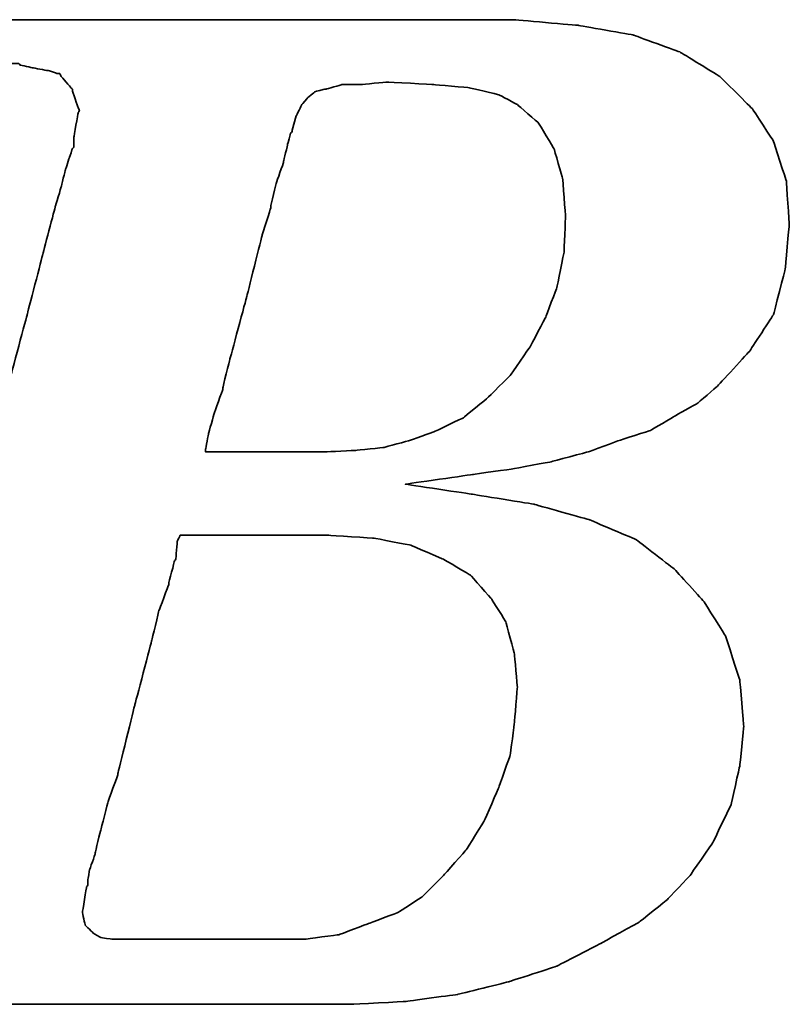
# Model space of a CAD drawing. Extents: x 36 to 141, y 71 to 133.
# Tile 30 of 47: x 116.63 to 117.87, y 100.13 to 101.73. Entities that reach past the tile are written whole.
import ezdxf

# ---------------------------------------------------------------- set-up
doc = ezdxf.new("R2010")
doc.units = 0
doc.header["$LTSCALE"] = 5
doc.header["$MEASUREMENT"] = 0
doc.layers.add('DIM', color=4, linetype='CONTINUOUS')
doc.layers.add('layer 1', color=7, linetype='CONTINUOUS')

# ---------------------------------------------------------------- blocks, each defined once
blk = doc.blocks.new('TBI MOTION logo(完整正式版)')
at = {"layer": 'layer 1', "color": 22, "lineweight": 35}
for points, knots in [([(-64.65375, -6.86375), (-64.65375, -6.86375), (-64.84375, -7.29625), (-64.84375, -7.29625), (-64.84375, -7.29625), (-64.84375, -7.29625), (-64.86875, -7.34375), (-64.86875, -7.34375), (-64.86875, -7.34375), (-64.86875, -7.34375), (-64.86875, -7.36875), (-64.86875, -7.36875), (-64.86875, -7.36875), (-64.86875, -7.36875), (-65.15375, -7.65375), (-65.15375, -7.65375), (-65.15375, -7.65375), (-65.15375, -7.65375), (-65.17875, -7.65375), (-65.17875, -7.65375), (-65.17875, -7.65375), (-65.17875, -7.65375), (-65.20375, -7.67875), (-65.20375, -7.67875), (-65.20375, -7.67875), (-65.20375, -7.67875), (-65.58875, -7.87125), (-65.58875, -7.87125), (-65.58875, -7.87125), (-65.58875, -7.87125), (-65.63375, -7.87125), (-65.63375, -7.87125), (-65.63375, -7.87125), (-65.63375, -7.87125), (-65.65875, -7.89375), (-65.65875, -7.89375), (-65.65875, -7.89375), (-65.65875, -7.89375), (-66.09375, -7.94375), (-66.09375, -7.94375), (-66.09375, -7.94375), (-66.09375, -7.94375), (-66.11375, -7.94375), (-66.11375, -7.94375), (-66.11375, -7.94375), (-66.11375, -7.94375), (-66.16375, -7.94375), (-66.16375, -7.94375), (-66.16375, -7.94375), (-66.16375, -7.94375), (-66.30875, -7.94375), (-66.30875, -7.94375), (-66.30875, -7.94375), (-66.30875, -7.94375), (-66.69375, -7.94375), (-66.69375, -7.94375), (-66.69375, -7.94375), (-66.69375, -7.94375), (-67.07375, -7.94375), (-67.07375, -7.94375), (-67.07375, -7.94375), (-67.07375, -7.94375), (-67.12375, -7.94375), (-67.12375, -7.94375), (-67.12375, -7.94375), (-67.12375, -7.94375), (-67.12375, -7.96625), (-67.12375, -7.96625), (-67.12375, -7.96625), (-67.12375, -7.96625), (-67.14875, -7.99125), (-67.14875, -7.99125), (-67.14875, -7.99125), (-67.14875, -7.99125), (-67.24375, -8.34875), (-67.24375, -8.34875), (-67.24375, -8.34875), (-67.24375, -8.34875), (-67.31375, -8.68625), (-67.31375, -8.68625), (-67.31375, -8.68625), (-67.31375, -8.68625), (-67.26875, -8.68625), (-67.26875, -8.68625), (-67.26875, -8.68625), (-67.26875, -8.68625), (-67.07375, -8.68625), (-67.07375, -8.68625), (-67.07375, -8.68625), (-67.07375, -8.68625), (-66.54875, -8.68625), (-66.54875, -8.68625), (-66.54875, -8.68625), (-66.54875, -8.68625), (-65.82625, -8.68625), (-65.82625, -8.68625), (-65.82625, -8.68625), (-65.82625, -8.68625), (-65.01375, -8.68625), (-65.01375, -8.68625), (-65.01375, -8.68625), (-65.01375, -8.68625), (-64.05375, -8.68625), (-64.05375, -8.68625), (-64.05375, -8.68625), (-64.05375, -8.68625), (-62.08375, -8.68625), (-62.08375, -8.68625), (-62.08375, -8.68625), (-62.08375, -8.68625), (-60.06875, -8.68625), (-60.06875, -8.68625), (-60.06875, -8.68625), (-60.06875, -8.68625), (-59.10875, -8.68625), (-59.10875, -8.68625), (-59.10875, -8.68625), (-59.10875, -8.68625), (-58.29375, -8.68625), (-58.29375, -8.68625), (-58.29375, -8.68625), (-58.29375, -8.68625), (-57.57375, -8.68625), (-57.57375, -8.68625), (-57.57375, -8.68625), (-57.57375, -8.68625), (-57.04875, -8.68625), (-57.04875, -8.68625), (-57.04875, -8.68625), (-57.04875, -8.68625), (-56.85375, -8.68625), (-56.85375, -8.68625), (-56.85375, -8.68625), (-56.85375, -8.68625), (-56.70875, -8.68625), (-56.70875, -8.68625), (-56.70875, -8.68625), (-56.70875, -8.68625), (-56.61375, -8.68625), (-56.61375, -8.68625), (-56.61375, -8.68625), (-56.61375, -8.68625), (-56.56875, -8.68625), (-56.56875, -8.68625), (-56.56875, -8.68625), (-56.56875, -8.68625), (-55.65375, -8.63875), (-55.65375, -8.63875), (-55.65375, -8.63875), (-55.65375, -8.63875), (-54.76875, -8.51875), (-54.76875, -8.51875), (-54.76875, -8.51875), (-54.76875, -8.51875), (-53.90375, -8.30375), (-53.90375, -8.30375), (-53.90375, -8.30375), (-53.90375, -8.30375), (-53.08875, -8.03875), (-53.08875, -8.03875), (-53.08875, -8.03875), (-53.08875, -8.03875), (-52.34375, -7.65375), (-52.34375, -7.65375), (-52.34375, -7.65375), (-52.34375, -7.65375), (-51.69875, -7.29625), (-51.69875, -7.29625), (-51.69875, -7.29625), (-51.69875, -7.29625), (-51.21875, -6.91125), (-51.21875, -6.91125), (-51.21875, -6.91125), (-51.21875, -6.91125), (-50.83375, -6.50375), (-50.83375, -6.50375), (-50.83375, -6.50375), (-50.83375, -6.50375), (-50.44875, -5.94875), (-50.44875, -5.94875), (-50.44875, -5.94875), (-50.44875, -5.94875), (-50.13875, -5.30375), (-50.13875, -5.30375), (-50.13875, -5.30375), (-50.13875, -5.30375), (-49.99375, -4.65375), (-49.99375, -4.65375), (-49.99375, -4.65375), (-49.99375, -4.65375), (-49.92375, -3.98375), (-49.92375, -3.98375), (-49.92375, -3.98375), (-49.92375, -3.98375), (-49.99375, -3.19374), (-49.99375, -3.19374), (-49.99375, -3.19374), (-49.99375, -3.19374), (-50.23374, -2.44874), (-50.23374, -2.44874), (-50.23374, -2.44874), (-50.23374, -2.44874), (-50.59375, -1.87374), (-50.59375, -1.87374), (-50.59375, -1.87374), (-50.59375, -1.87374), (-51.09875, -1.31874), (-51.09875, -1.31874), (-51.09875, -1.31874), (-51.09875, -1.31874), (-51.74375, -0.81875), (-51.74375, -0.81875), (-51.74375, -0.81875), (-51.74375, -0.81875), (-52.53875, -0.48125), (-52.53875, -0.48125), (-52.53875, -0.48125), (-52.53875, -0.48125), (-53.47375, -0.21875), (-53.47375, -0.21875), (-53.47375, -0.21875), (-53.47375, -0.21875), (-54.52875, -0.04874), (-54.52875, -0.04874), (-54.52875, -0.04874), (-54.52875, -0.04874), (-55.65375, 0.12125), (-55.65375, 0.12125), (-55.65375, 0.12125), (-55.65375, 0.12125), (-54.50375, 0.28624), (-54.50375, 0.28624), (-54.50375, 0.28624), (-54.50375, 0.28624), (-53.83375, 0.38124), (-53.83375, 0.38124), (-53.83375, 0.38124), (-53.83375, 0.38124), (-53.18375, 0.50125), (-53.18375, 0.50125), (-53.18375, 0.50125), (-53.18375, 0.50125), (-52.55875, 0.66874), (-52.55875, 0.66874), (-52.55875, 0.66874), (-52.55875, 0.66874), (-52.03375, 0.86124), (-52.03375, 0.86124), (-52.03375, 0.86124), (-52.03375, 0.86124), (-51.50374, 1.03124), (-51.50374, 1.03124), (-51.50374, 1.03124), (-51.50374, 1.03124), (-51.09875, 1.27125), (-51.09875, 1.27125), (-51.09875, 1.27125), (-51.09875, 1.27125), (-50.71375, 1.48624), (-50.71375, 1.48624), (-50.71375, 1.48624), (-50.71375, 1.48624), (-50.37625, 1.77625), (-50.37625, 1.77625), (-50.37625, 1.77625), (-50.37625, 1.77625), (-49.82375, 2.37625), (-49.82375, 2.37625), (-49.82375, 2.37625), (-49.82375, 2.37625), (-49.41875, 2.99625), (-49.41875, 2.99625), (-49.41875, 2.99625), (-49.41875, 2.99625), (-49.22375, 3.76625), (-49.22375, 3.76625), (-49.22375, 3.76625), (-49.22375, 3.76625), (-49.15375, 4.50874), (-49.15375, 4.50874), (-49.15375, 4.50874), (-49.15375, 4.50874), (-49.20375, 5.25125), (-49.20375, 5.25125), (-49.20375, 5.25125), (-49.20375, 5.25125), (-49.41875, 5.92625), (-49.41875, 5.92625), (-49.41875, 5.92625), (-49.41875, 5.92625), (-49.77875, 6.47625), (-49.77875, 6.47625), (-49.77875, 6.47625), (-49.77875, 6.47625), (-50.33125, 7.02624), (-50.33125, 7.02624), (-50.33125, 7.02624), (-50.33125, 7.02624), (-51.00125, 7.43625), (-51.00125, 7.43625), (-51.00125, 7.43625), (-51.00125, 7.43625), (-51.79375, 7.72625), (-51.79375, 7.72625), (-51.79375, 7.72625), (-51.79375, 7.72625), (-52.72875, 7.89124), (-52.72875, 7.89124), (-52.72875, 7.89124), (-52.72875, 7.89124), (-53.83375, 7.98625), (-53.83375, 7.98625), (-53.83375, 7.98625), (-53.83375, 7.98625), (-53.92875, 7.98625), (-53.92875, 7.98625), (-53.92875, 7.98625), (-53.92875, 7.98625), (-54.26375, 7.98625), (-54.26375, 7.98625), (-54.26375, 7.98625), (-54.26375, 7.98625), (-54.74375, 7.98625), (-54.74375, 7.98625), (-54.74375, 7.98625), (-54.74375, 7.98625), (-55.36875, 7.98625), (-55.36875, 7.98625), (-55.36875, 7.98625), (-55.36875, 7.98625), (-56.13375, 7.98625), (-56.13375, 7.98625), (-56.13375, 7.98625), (-56.13375, 7.98625), (-56.94875, 7.98625), (-56.94875, 7.98625), (-56.94875, 7.98625), (-56.94875, 7.98625), (-58.77625, 7.98625), (-58.77625, 7.98625), (-58.77625, 7.98625), (-58.77625, 7.98625), (-60.59875, 7.98625), (-60.59875, 7.98625), (-60.59875, 7.98625), (-60.59875, 7.98625), (-61.41375, 7.98625), (-61.41375, 7.98625), (-61.41375, 7.98625), (-61.41375, 7.98625), (-62.17875, 7.98625), (-62.17875, 7.98625), (-62.17875, 7.98625), (-62.17875, 7.98625), (-62.80375, 7.98625), (-62.80375, 7.98625), (-62.80375, 7.98625), (-62.80375, 7.98625), (-63.30625, 7.98625), (-63.30625, 7.98625), (-63.30625, 7.98625), (-63.30625, 7.98625), (-63.57375, 7.98625), (-63.57375, 7.98625), (-63.57375, 7.98625), (-63.57375, 7.98625), (-63.57375, 7.96375), (-63.57375, 7.96375), (-63.57375, 7.96375), (-63.57375, 7.96375), (-63.59875, 7.94125), (-63.59875, 7.94125), (-63.59875, 7.94125), (-63.59875, 7.94125), (-63.69375, 7.55625), (-63.69375, 7.55625), (-63.69375, 7.55625), (-63.69375, 7.55625), (-63.76375, 7.24624), (-63.76375, 7.24624), (-63.76375, 7.24624), (-63.76375, 7.24624), (-63.23875, 7.24624), (-63.23875, 7.24624), (-63.23875, 7.24624), (-63.23875, 7.24624), (-62.75875, 7.24624), (-62.75875, 7.24624), (-62.75875, 7.24624), (-62.75875, 7.24624), (-62.61125, 7.24624), (-62.61125, 7.24624), (-62.61125, 7.24624), (-62.61125, 7.24624), (-62.56625, 7.24624), (-62.56625, 7.24624), (-62.56625, 7.24624), (-62.56625, 7.24624), (-62.22875, 7.24624), (-62.22875, 7.24624), (-62.22875, 7.24624), (-62.22875, 7.24624), (-62.20375, 7.24624), (-62.20375, 7.24624), (-62.20375, 7.24624), (-62.20375, 7.24624), (-62.17875, 7.21875), (-62.17875, 7.21875), (-62.17875, 7.21875), (-62.17875, 7.21875), (-61.96375, 7.17125), (-61.96375, 7.17125), (-61.96375, 7.17125), (-61.96375, 7.17125), (-61.72375, 7.12624), (-61.72375, 7.12624), (-61.72375, 7.12624), (-61.72375, 7.12624), (-61.70375, 7.12624), (-61.70375, 7.12624), (-61.70375, 7.12624), (-61.70375, 7.12624), (-61.55875, 7.07624), (-61.55875, 7.07624), (-61.55875, 7.07624), (-61.55875, 7.07624), (-61.50875, 7.07624), (-61.50875, 7.07624), (-61.50875, 7.07624), (-61.50875, 7.07624), (-61.48375, 7.02624), (-61.48375, 7.02624), (-61.48375, 7.02624), (-61.48375, 7.02624), (-61.31875, 6.83375), (-61.31875, 6.83375), (-61.31875, 6.83375), (-61.31875, 6.83375), (-61.29375, 6.81125), (-61.29375, 6.81125), (-61.29375, 6.81125), (-61.29375, 6.81125), (-61.29375, 6.78625), (-61.29375, 6.78625), (-61.29375, 6.78625), (-61.29375, 6.78625), (-61.19875, 6.50124), (-61.19875, 6.50124), (-61.19875, 6.50124), (-61.19875, 6.50124), (-61.17375, 6.45124), (-61.17375, 6.45124), (-61.17375, 6.45124), (-61.17375, 6.45124), (-61.19875, 6.40625), (-61.19875, 6.40625), (-61.19875, 6.40625), (-61.19875, 6.40625), (-61.26875, 5.99624), (-61.26875, 5.99624), (-61.26875, 5.99624), (-61.26875, 5.99624), (-61.26875, 5.85125), (-61.26875, 5.85125), (-61.26875, 5.85125), (-61.26875, 5.85125), (-61.26875, 5.82625), (-61.26875, 5.82625), (-61.26875, 5.82625), (-61.26875, 5.82625), (-61.29375, 5.80625), (-61.29375, 5.80625), (-61.29375, 5.80625), (-61.29375, 5.80625), (-61.34125, 5.66125), (-61.34125, 5.66125), (-61.34125, 5.66125), (-61.34125, 5.66125), (-61.41375, 5.44625), (-61.41375, 5.44625), (-61.41375, 5.44625), (-61.41375, 5.44625), (-61.48375, 5.15625), (-61.48375, 5.15625), (-61.48375, 5.15625), (-61.48375, 5.15625), (-61.58375, 4.82124), (-61.58375, 4.82124), (-61.58375, 4.82124), (-61.58375, 4.82124), (-61.79875, 4.00375), (-61.79875, 4.00375), (-61.79875, 4.00375), (-61.79875, 4.00375), (-62.05875, 2.99625), (-62.05875, 2.99625), (-62.05875, 2.99625), (-62.05875, 2.99625), (-62.34875, 1.91625), (-62.34875, 1.91625), (-62.34875, 1.91625), (-62.34875, 1.91625), (-62.97375, -0.41124), (-62.97375, -0.41124), (-62.97375, -0.41124), (-62.97375, -0.41124), (-63.59875, -2.75875), (-63.59875, -2.75875), (-63.59875, -2.75875), (-63.59875, -2.75875), (-63.88375, -3.86374), (-63.88375, -3.86374), (-63.88375, -3.86374), (-63.88375, -3.86374), (-64.14875, -4.82374), (-64.14875, -4.82374), (-64.14875, -4.82374), (-64.14875, -4.82374), (-64.36375, -5.64125), (-64.36375, -5.64125), (-64.36375, -5.64125), (-64.36375, -5.64125), (-64.43625, -5.97625), (-64.43625, -5.97625), (-64.43625, -5.97625), (-64.43625, -5.97625), (-64.50875, -6.28625), (-64.50875, -6.28625), (-64.50875, -6.28625), (-64.50875, -6.28625), (-64.50875, -6.30875), (-64.50875, -6.30875), (-64.50875, -6.30875), (-64.50875, -6.30875), (-64.57875, -6.50375), (-64.57875, -6.50375), (-64.57875, -6.50375), (-64.57875, -6.50375), (-64.62875, -6.69625), (-64.62875, -6.69625), (-64.62875, -6.69625), (-64.62875, -6.69625), (-64.62875, -6.76875), (-64.62875, -6.76875), (-64.62875, -6.76875), (-64.62875, -6.76875), (-64.62875, -6.81375), (-64.62875, -6.81375), (-64.62875, -6.81375), (-64.62875, -6.81375), (-64.62875, -6.83875), (-64.62875, -6.83875), (-64.62875, -6.83875), (-64.62875, -6.83875), (-64.65375, -6.86375), (-64.65375, -6.86375)], [0, 0, 0, 0, 0.00719424, 0.00719424, 0.00719424, 0.00719425, 0.01438849, 0.01438849, 0.01438849, 0.0143885, 0.02158273, 0.02158273, 0.02158273, 0.02158274, 0.02877698, 0.02877698, 0.02877698, 0.02877699, 0.03597122, 0.03597122, 0.03597122, 0.03597123, 0.04316547, 0.04316547, 0.04316547, 0.04316548, 0.05035971, 0.05035971, 0.05035971, 0.05035972, 0.05755396, 0.05755396, 0.05755396, 0.05755397, 0.0647482, 0.0647482, 0.0647482, 0.06474821, 0.07194245, 0.07194245, 0.07194245, 0.07194246, 0.07913669, 0.07913669, 0.07913669, 0.0791367, 0.08633094, 0.08633094, 0.08633094, 0.08633095, 0.09352518, 0.09352518, 0.09352518, 0.09352519, 0.10071942, 0.10071942, 0.10071942, 0.10071943, 0.10791367, 0.10791367, 0.10791367, 0.10791368, 0.11510791, 0.11510791, 0.11510791, 0.11510792, 0.12230216, 0.12230216, 0.12230216, 0.12230217, 0.1294964, 0.1294964, 0.1294964, 0.12949641, 0.13669065, 0.13669065, 0.13669065, 0.13669066, 0.14388489, 0.14388489, 0.14388489, 0.1438849, 0.15107914, 0.15107914, 0.15107914, 0.15107915, 0.15827338, 0.15827338, 0.15827338, 0.15827339, 0.16546763, 0.16546763, 0.16546763, 0.16546764, 0.17266187, 0.17266187, 0.17266187, 0.17266188, 0.17985612, 0.17985612, 0.17985612, 0.17985613, 0.18705036, 0.18705036, 0.18705036, 0.18705037, 0.1942446, 0.1942446, 0.1942446, 0.19424461, 0.20143885, 0.20143885, 0.20143885, 0.20143886, 0.20863309, 0.20863309, 0.20863309, 0.2086331, 0.21582734, 0.21582734, 0.21582734, 0.21582735, 0.22302158, 0.22302158, 0.22302158, 0.22302159, 0.23021583, 0.23021583, 0.23021583, 0.23021584, 0.23741007, 0.23741007, 0.23741007, 0.23741008, 0.24460432, 0.24460432, 0.24460432, 0.24460433, 0.25179856, 0.25179856, 0.25179856, 0.25179857, 0.25899281, 0.25899281, 0.25899281, 0.25899282, 0.26618705, 0.26618705, 0.26618705, 0.26618706, 0.27338129, 0.27338129, 0.27338129, 0.2733813, 0.28057554, 0.28057554, 0.28057554, 0.28057555, 0.28776978, 0.28776978, 0.28776978, 0.28776979, 0.29496403, 0.29496403, 0.29496403, 0.29496404, 0.30215827, 0.30215827, 0.30215827, 0.30215828, 0.30935252, 0.30935252, 0.30935252, 0.30935253, 0.31654676, 0.31654676, 0.31654676, 0.31654677, 0.32374101, 0.32374101, 0.32374101, 0.32374102, 0.33093525, 0.33093525, 0.33093525, 0.33093526, 0.3381295, 0.3381295, 0.3381295, 0.33812951, 0.34532374, 0.34532374, 0.34532374, 0.34532375, 0.35251799, 0.35251799, 0.35251799, 0.352518, 0.35971223, 0.35971223, 0.35971223, 0.35971224, 0.36690647, 0.36690647, 0.36690647, 0.36690648, 0.37410072, 0.37410072, 0.37410072, 0.37410073, 0.38129496, 0.38129496, 0.38129496, 0.38129497, 0.38848921, 0.38848921, 0.38848921, 0.38848922, 0.39568345, 0.39568345, 0.39568345, 0.39568346, 0.4028777, 0.4028777, 0.4028777, 0.40287771, 0.41007194, 0.41007194, 0.41007194, 0.41007195, 0.41726619, 0.41726619, 0.41726619, 0.4172662, 0.42446043, 0.42446043, 0.42446043, 0.42446044, 0.43165468, 0.43165468, 0.43165468, 0.43165469, 0.43884892, 0.43884892, 0.43884892, 0.43884893, 0.44604317, 0.44604317, 0.44604317, 0.44604318, 0.45323741, 0.45323741, 0.45323741, 0.45323742, 0.46043165, 0.46043165, 0.46043165, 0.46043166, 0.4676259, 0.4676259, 0.4676259, 0.46762591, 0.47482014, 0.47482014, 0.47482014, 0.47482015, 0.48201439, 0.48201439, 0.48201439, 0.4820144, 0.48920863, 0.48920863, 0.48920863, 0.48920864, 0.49640288, 0.49640288, 0.49640288, 0.49640289, 0.50359712, 0.50359712, 0.50359712, 0.50359713, 0.51079137, 0.51079137, 0.51079137, 0.51079138, 0.51798561, 0.51798561, 0.51798561, 0.51798562, 0.52517986, 0.52517986, 0.52517986, 0.52517987, 0.5323741, 0.5323741, 0.5323741, 0.53237411, 0.53956835, 0.53956835, 0.53956835, 0.53956836, 0.54676259, 0.54676259, 0.54676259, 0.5467626, 0.55395683, 0.55395683, 0.55395683, 0.55395684, 0.56115108, 0.56115108, 0.56115108, 0.56115109, 0.56834532, 0.56834532, 0.56834532, 0.56834533, 0.57553957, 0.57553957, 0.57553957, 0.57553958, 0.58273381, 0.58273381, 0.58273381, 0.58273382, 0.58992806, 0.58992806, 0.58992806, 0.58992807, 0.5971223, 0.5971223, 0.5971223, 0.59712231, 0.60431655, 0.60431655, 0.60431655, 0.60431656, 0.61151079, 0.61151079, 0.61151079, 0.6115108, 0.61870504, 0.61870504, 0.61870504, 0.61870505, 0.62589928, 0.62589928, 0.62589928, 0.62589929, 0.63309353, 0.63309353, 0.63309353, 0.63309354, 0.64028777, 0.64028777, 0.64028777, 0.64028778, 0.64748201, 0.64748201, 0.64748201, 0.64748202, 0.65467626, 0.65467626, 0.65467626, 0.65467627, 0.6618705, 0.6618705, 0.6618705, 0.66187051, 0.66906475, 0.66906475, 0.66906475, 0.66906476, 0.67625899, 0.67625899, 0.67625899, 0.676259, 0.68345324, 0.68345324, 0.68345324, 0.68345325, 0.69064748, 0.69064748, 0.69064748, 0.69064749, 0.69784173, 0.69784173, 0.69784173, 0.69784174, 0.70503597, 0.70503597, 0.70503597, 0.70503598, 0.71223022, 0.71223022, 0.71223022, 0.71223023, 0.71942446, 0.71942446, 0.71942446, 0.71942447, 0.72661871, 0.72661871, 0.72661871, 0.72661872, 0.73381295, 0.73381295, 0.73381295, 0.73381296, 0.74100719, 0.74100719, 0.74100719, 0.7410072, 0.74820144, 0.74820144, 0.74820144, 0.74820145, 0.75539568, 0.75539568, 0.75539568, 0.75539569, 0.76258993, 0.76258993, 0.76258993, 0.76258994, 0.76978417, 0.76978417, 0.76978417, 0.76978418, 0.77697842, 0.77697842, 0.77697842, 0.77697843, 0.78417266, 0.78417266, 0.78417266, 0.78417267, 0.79136691, 0.79136691, 0.79136691, 0.79136692, 0.79856115, 0.79856115, 0.79856115, 0.79856116, 0.8057554, 0.8057554, 0.8057554, 0.80575541, 0.81294964, 0.81294964, 0.81294964, 0.81294965, 0.82014388, 0.82014388, 0.82014388, 0.82014389, 0.82733813, 0.82733813, 0.82733813, 0.82733814, 0.83453237, 0.83453237, 0.83453237, 0.83453238, 0.84172662, 0.84172662, 0.84172662, 0.84172663, 0.84892086, 0.84892086, 0.84892086, 0.84892087, 0.85611511, 0.85611511, 0.85611511, 0.85611512, 0.86330935, 0.86330935, 0.86330935, 0.86330936, 0.8705036, 0.8705036, 0.8705036, 0.87050361, 0.87769784, 0.87769784, 0.87769784, 0.87769785, 0.88489209, 0.88489209, 0.88489209, 0.8848921, 0.89208633, 0.89208633, 0.89208633, 0.89208634, 0.89928058, 0.89928058, 0.89928058, 0.89928059, 0.90647482, 0.90647482, 0.90647482, 0.90647483, 0.91366906, 0.91366906, 0.91366906, 0.91366907, 0.92086331, 0.92086331, 0.92086331, 0.92086332, 0.92805755, 0.92805755, 0.92805755, 0.92805756, 0.9352518, 0.9352518, 0.9352518, 0.93525181, 0.94244604, 0.94244604, 0.94244604, 0.94244605, 0.94964029, 0.94964029, 0.94964029, 0.9496403, 0.95683453, 0.95683453, 0.95683453, 0.95683454, 0.96402878, 0.96402878, 0.96402878, 0.96402879, 0.97122302, 0.97122302, 0.97122302, 0.97122303, 0.97841727, 0.97841727, 0.97841727, 0.97841728, 0.98561151, 0.98561151, 0.98561151, 0.98561152, 0.99280576, 0.99280576, 0.99280576, 0.99280577, 1, 1, 1, 1]), ([(-57.50375, 6.35625), (-57.50375, 6.35625), (-57.57375, 6.11625), (-57.57375, 6.11625), (-57.57375, 6.11625), (-57.57375, 6.11625), (-57.57375, 6.09125), (-57.57375, 6.09125), (-57.57375, 6.09125), (-57.57375, 6.09125), (-57.59875, 6.06625), (-57.59875, 6.06625), (-57.59875, 6.06625), (-57.59875, 6.06625), (-57.64875, 5.87625), (-57.64875, 5.87625), (-57.64875, 5.87625), (-57.64875, 5.87625), (-57.71875, 5.58875), (-57.71875, 5.58875), (-57.71875, 5.58875), (-57.71875, 5.58875), (-57.71875, 5.56625), (-57.71875, 5.56625), (-57.71875, 5.56625), (-57.71875, 5.56625), (-57.83875, 5.23125), (-57.83875, 5.23125), (-57.83875, 5.23125), (-57.83875, 5.23125), (-57.93625, 4.82124), (-57.93625, 4.82124), (-57.93625, 4.82124), (-57.93625, 4.82124), (-57.93625, 4.79624), (-57.93625, 4.79624), (-57.93625, 4.79624), (-57.93625, 4.79624), (-58.07875, 4.34125), (-58.07875, 4.34125), (-58.07875, 4.34125), (-58.07875, 4.34125), (-58.34375, 3.28625), (-58.34375, 3.28625), (-58.34375, 3.28625), (-58.34375, 3.28625), (-58.62875, 2.23124), (-58.62875, 2.23124), (-58.62875, 2.23124), (-58.62875, 2.23124), (-58.74875, 1.75125), (-58.74875, 1.75125), (-58.74875, 1.75125), (-58.74875, 1.75125), (-58.74875, 1.72625), (-58.74875, 1.72625), (-58.74875, 1.72625), (-58.74875, 1.72625), (-58.89375, 1.31625), (-58.89375, 1.31625), (-58.89375, 1.31625), (-58.89375, 1.31625), (-58.98875, 0.98124), (-58.98875, 0.98124), (-58.98875, 0.98124), (-58.98875, 0.98124), (-59.03875, 0.71625), (-59.03875, 0.71625), (-59.03875, 0.71625), (-59.03875, 0.71625), (-59.03875, 0.66874), (-59.03875, 0.66874), (-59.03875, 0.66874), (-59.03875, 0.66874), (-58.91875, 0.66874), (-58.91875, 0.66874), (-58.91875, 0.66874), (-58.91875, 0.66874), (-58.53375, 0.66874), (-58.53375, 0.66874), (-58.53375, 0.66874), (-58.53375, 0.66874), (-58.10375, 0.66874), (-58.10375, 0.66874), (-58.10375, 0.66874), (-58.10375, 0.66874), (-57.66875, 0.66874), (-57.66875, 0.66874), (-57.66875, 0.66874), (-57.66875, 0.66874), (-57.33375, 0.66874), (-57.33375, 0.66874), (-57.33375, 0.66874), (-57.33375, 0.66874), (-57.09375, 0.66874), (-57.09375, 0.66874), (-57.09375, 0.66874), (-57.09375, 0.66874), (-56.99875, 0.66874), (-56.99875, 0.66874), (-56.99875, 0.66874), (-56.99875, 0.66874), (-56.49375, 0.69374), (-56.49375, 0.69374), (-56.49375, 0.69374), (-56.49375, 0.69374), (-56.01375, 0.74374), (-56.01375, 0.74374), (-56.01375, 0.74374), (-56.01375, 0.74374), (-55.58375, 0.86124), (-55.58375, 0.86124), (-55.58375, 0.86124), (-55.58375, 0.86124), (-55.17375, 1.00624), (-55.17375, 1.00624), (-55.17375, 1.00624), (-55.17375, 1.00624), (-54.67375, 1.24625), (-54.67375, 1.24625), (-54.67375, 1.24625), (-54.67375, 1.24625), (-54.26375, 1.58124), (-54.26375, 1.58124), (-54.26375, 1.58124), (-54.26375, 1.58124), (-53.87875, 1.96374), (-53.87875, 1.96374), (-53.87875, 1.96374), (-53.87875, 1.96374), (-53.54375, 2.44625), (-53.54375, 2.44625), (-53.54375, 2.44625), (-53.54375, 2.44625), (-53.27875, 2.95125), (-53.27875, 2.95125), (-53.27875, 2.95125), (-53.27875, 2.95125), (-53.08875, 3.45124), (-53.08875, 3.45124), (-53.08875, 3.45124), (-53.08875, 3.45124), (-52.96875, 4.05124), (-52.96875, 4.05124), (-52.96875, 4.05124), (-52.96875, 4.05124), (-52.94375, 4.65125), (-52.94375, 4.65125), (-52.94375, 4.65125), (-52.94375, 4.65125), (-52.99375, 5.30125), (-52.99375, 5.30125), (-52.99375, 5.30125), (-52.99375, 5.30125), (-53.13875, 5.80625), (-53.13875, 5.80625), (-53.13875, 5.80625), (-53.13875, 5.80625), (-53.39875, 6.23625), (-53.39875, 6.23625), (-53.39875, 6.23625), (-53.39875, 6.23625), (-53.75875, 6.54875), (-53.75875, 6.54875), (-53.75875, 6.54875), (-53.75875, 6.54875), (-54.07375, 6.71625), (-54.07375, 6.71625), (-54.07375, 6.71625), (-54.07375, 6.71625), (-54.57375, 6.83375), (-54.57375, 6.83375), (-54.57375, 6.83375), (-54.57375, 6.83375), (-55.17375, 6.88625), (-55.17375, 6.88625), (-55.17375, 6.88625), (-55.17375, 6.88625), (-55.96875, 6.93125), (-55.96875, 6.93125), (-55.96875, 6.93125), (-55.96875, 6.93125), (-56.39875, 6.88625), (-56.39875, 6.88625), (-56.39875, 6.88625), (-56.39875, 6.88625), (-56.42125, 6.88625), (-56.42125, 6.88625), (-56.42125, 6.88625), (-56.42125, 6.88625), (-56.73375, 6.88625), (-56.73375, 6.88625), (-56.73375, 6.88625), (-56.73375, 6.88625), (-56.99875, 6.81125), (-56.99875, 6.81125), (-56.99875, 6.81125), (-56.99875, 6.81125), (-57.02375, 6.81125), (-57.02375, 6.81125), (-57.02375, 6.81125), (-57.02375, 6.81125), (-57.18875, 6.76625), (-57.18875, 6.76625), (-57.18875, 6.76625), (-57.18875, 6.76625), (-57.30875, 6.66625), (-57.30875, 6.66625), (-57.30875, 6.66625), (-57.30875, 6.66625), (-57.40875, 6.54875), (-57.40875, 6.54875), (-57.40875, 6.54875), (-57.40875, 6.54875), (-57.50375, 6.35625), (-57.50375, 6.35625)], [0, 0, 0, 0, 0.01851852, 0.01851852, 0.01851852, 0.01851853, 0.03703704, 0.03703704, 0.03703704, 0.03703705, 0.05555556, 0.05555556, 0.05555556, 0.05555557, 0.07407407, 0.07407407, 0.07407407, 0.07407408, 0.09259259, 0.09259259, 0.09259259, 0.0925926, 0.11111111, 0.11111111, 0.11111111, 0.11111112, 0.12962963, 0.12962963, 0.12962963, 0.12962964, 0.14814815, 0.14814815, 0.14814815, 0.14814816, 0.16666667, 0.16666667, 0.16666667, 0.16666668, 0.18518519, 0.18518519, 0.18518519, 0.1851852, 0.2037037, 0.2037037, 0.2037037, 0.20370371, 0.22222222, 0.22222222, 0.22222222, 0.22222223, 0.24074074, 0.24074074, 0.24074074, 0.24074075, 0.25925926, 0.25925926, 0.25925926, 0.25925927, 0.27777778, 0.27777778, 0.27777778, 0.27777779, 0.2962963, 0.2962963, 0.2962963, 0.29629631, 0.31481481, 0.31481481, 0.31481481, 0.31481482, 0.33333333, 0.33333333, 0.33333333, 0.33333334, 0.35185185, 0.35185185, 0.35185185, 0.35185186, 0.37037037, 0.37037037, 0.37037037, 0.37037038, 0.38888889, 0.38888889, 0.38888889, 0.3888889, 0.40740741, 0.40740741, 0.40740741, 0.40740742, 0.42592593, 0.42592593, 0.42592593, 0.42592594, 0.44444444, 0.44444444, 0.44444444, 0.44444445, 0.46296296, 0.46296296, 0.46296296, 0.46296297, 0.48148148, 0.48148148, 0.48148148, 0.48148149, 0.5, 0.5, 0.5, 0.50000001, 0.51851852, 0.51851852, 0.51851852, 0.51851853, 0.53703704, 0.53703704, 0.53703704, 0.53703705, 0.55555556, 0.55555556, 0.55555556, 0.55555557, 0.57407407, 0.57407407, 0.57407407, 0.57407408, 0.59259259, 0.59259259, 0.59259259, 0.5925926, 0.61111111, 0.61111111, 0.61111111, 0.61111112, 0.62962963, 0.62962963, 0.62962963, 0.62962964, 0.64814815, 0.64814815, 0.64814815, 0.64814816, 0.66666667, 0.66666667, 0.66666667, 0.66666668, 0.68518519, 0.68518519, 0.68518519, 0.6851852, 0.7037037, 0.7037037, 0.7037037, 0.70370371, 0.72222222, 0.72222222, 0.72222222, 0.72222223, 0.74074074, 0.74074074, 0.74074074, 0.74074075, 0.75925926, 0.75925926, 0.75925926, 0.75925927, 0.77777778, 0.77777778, 0.77777778, 0.77777779, 0.7962963, 0.7962963, 0.7962963, 0.79629631, 0.81481481, 0.81481481, 0.81481481, 0.81481482, 0.83333333, 0.83333333, 0.83333333, 0.83333334, 0.85185185, 0.85185185, 0.85185185, 0.85185186, 0.87037037, 0.87037037, 0.87037037, 0.87037038, 0.88888889, 0.88888889, 0.88888889, 0.8888889, 0.90740741, 0.90740741, 0.90740741, 0.90740742, 0.92592593, 0.92592593, 0.92592593, 0.92592594, 0.94444444, 0.94444444, 0.94444444, 0.94444445, 0.96296296, 0.96296296, 0.96296296, 0.96296297, 0.98148148, 0.98148148, 0.98148148, 0.98148149, 1, 1, 1, 1]), ([(-61.03125, -6.57375), (-61.03125, -6.57375), (-61.03125, -6.67125), (-61.03125, -6.67125), (-61.03125, -6.67125), (-61.03125, -6.67125), (-61.05375, -6.69625), (-61.05375, -6.69625), (-61.05375, -6.69625), (-61.05375, -6.69625), (-61.12375, -7.12875), (-61.12375, -7.12875), (-61.12375, -7.12875), (-61.12375, -7.12875), (-61.07875, -7.34375), (-61.07875, -7.34375), (-61.07875, -7.34375), (-61.07875, -7.34375), (-60.93375, -7.48875), (-60.93375, -7.48875), (-60.93375, -7.48875), (-60.93375, -7.48875), (-60.81375, -7.55625), (-60.81375, -7.55625), (-60.81375, -7.55625), (-60.81375, -7.55625), (-60.62375, -7.58375), (-60.62375, -7.58375), (-60.62375, -7.58375), (-60.62375, -7.58375), (-60.30875, -7.58375), (-60.30875, -7.58375), (-60.30875, -7.58375), (-60.30875, -7.58375), (-59.97375, -7.58375), (-59.97375, -7.58375), (-59.97375, -7.58375), (-59.97375, -7.58375), (-59.87875, -7.58375), (-59.87875, -7.58375), (-59.87875, -7.58375), (-59.87875, -7.58375), (-59.63625, -7.58375), (-59.63625, -7.58375), (-59.63625, -7.58375), (-59.63625, -7.58375), (-58.96875, -7.58375), (-58.96875, -7.58375), (-58.96875, -7.58375), (-58.96875, -7.58375), (-58.29375, -7.58375), (-58.29375, -7.58375), (-58.29375, -7.58375), (-58.29375, -7.58375), (-58.05375, -7.58375), (-58.05375, -7.58375), (-58.05375, -7.58375), (-58.05375, -7.58375), (-57.98375, -7.58375), (-57.98375, -7.58375), (-57.98375, -7.58375), (-57.98375, -7.58375), (-57.35875, -7.58375), (-57.35875, -7.58375), (-57.35875, -7.58375), (-57.35875, -7.58375), (-56.78375, -7.50875), (-56.78375, -7.50875), (-56.78375, -7.50875), (-56.78375, -7.50875), (-56.27875, -7.31875), (-56.27875, -7.31875), (-56.27875, -7.31875), (-56.27875, -7.31875), (-55.77375, -7.12875), (-55.77375, -7.12875), (-55.77375, -7.12875), (-55.77375, -7.12875), (-55.36875, -6.86375), (-55.36875, -6.86375), (-55.36875, -6.86375), (-55.36875, -6.86375), (-55.00875, -6.50375), (-55.00875, -6.50375), (-55.00875, -6.50375), (-55.00875, -6.50375), (-54.62375, -6.06875), (-54.62375, -6.06875), (-54.62375, -6.06875), (-54.62375, -6.06875), (-54.31375, -5.56875), (-54.31375, -5.56875), (-54.31375, -5.56875), (-54.31375, -5.56875), (-54.07375, -5.01625), (-54.07375, -5.01625), (-54.07375, -5.01625), (-54.07375, -5.01625), (-53.87875, -4.46374), (-53.87875, -4.46374), (-53.87875, -4.46374), (-53.87875, -4.46374), (-53.80875, -3.91375), (-53.80875, -3.91375), (-53.80875, -3.91375), (-53.80875, -3.91375), (-53.75875, -3.31375), (-53.75875, -3.31375), (-53.75875, -3.31375), (-53.75875, -3.31375), (-53.80875, -2.75875), (-53.80875, -2.75875), (-53.80875, -2.75875), (-53.80875, -2.75875), (-53.95375, -2.20875), (-53.95375, -2.20875), (-53.95375, -2.20875), (-53.95375, -2.20875), (-54.19375, -1.82625), (-54.19375, -1.82625), (-54.19375, -1.82625), (-54.19375, -1.82625), (-54.55375, -1.41875), (-54.55375, -1.41875), (-54.55375, -1.41875), (-54.55375, -1.41875), (-55.00875, -1.15125), (-55.00875, -1.15125), (-55.00875, -1.15125), (-55.00875, -1.15125), (-55.56125, -0.91375), (-55.56125, -0.91375), (-55.56125, -0.91375), (-55.56125, -0.91375), (-56.18125, -0.79375), (-56.18125, -0.79375), (-56.18125, -0.79375), (-56.18125, -0.79375), (-56.94875, -0.74374), (-56.94875, -0.74374), (-56.94875, -0.74374), (-56.94875, -0.74374), (-56.99875, -0.74374), (-56.99875, -0.74374), (-56.99875, -0.74374), (-56.99875, -0.74374), (-57.09375, -0.74374), (-57.09375, -0.74374), (-57.09375, -0.74374), (-57.09375, -0.74374), (-57.38375, -0.74374), (-57.38375, -0.74374), (-57.38375, -0.74374), (-57.38375, -0.74374), (-57.76875, -0.74374), (-57.76875, -0.74374), (-57.76875, -0.74374), (-57.76875, -0.74374), (-58.24625, -0.74374), (-58.24625, -0.74374), (-58.24625, -0.74374), (-58.24625, -0.74374), (-58.72875, -0.74374), (-58.72875, -0.74374), (-58.72875, -0.74374), (-58.72875, -0.74374), (-59.20875, -0.74374), (-59.20875, -0.74374), (-59.20875, -0.74374), (-59.20875, -0.74374), (-59.46875, -0.74374), (-59.46875, -0.74374), (-59.46875, -0.74374), (-59.46875, -0.74374), (-59.51625, -0.83875), (-59.51625, -0.83875), (-59.51625, -0.83875), (-59.51625, -0.83875), (-59.54375, -1.15125), (-59.54375, -1.15125), (-59.54375, -1.15125), (-59.54375, -1.15125), (-59.56375, -1.17874), (-59.56375, -1.17874), (-59.56375, -1.17874), (-59.56375, -1.17874), (-59.66375, -1.55875), (-59.66375, -1.55875), (-59.66375, -1.55875), (-59.66375, -1.55875), (-59.66375, -1.58375), (-59.66375, -1.58375), (-59.66375, -1.58375), (-59.66375, -1.58375), (-59.82875, -2.01874), (-59.82875, -2.01874), (-59.82875, -2.01874), (-59.82875, -2.01874), (-59.94875, -2.52125), (-59.94875, -2.52125), (-59.94875, -2.52125), (-59.94875, -2.52125), (-60.23875, -3.62375), (-60.23875, -3.62375), (-60.23875, -3.62375), (-60.23875, -3.62375), (-60.52375, -4.77624), (-60.52375, -4.77624), (-60.52375, -4.77624), (-60.52375, -4.77624), (-60.52375, -4.79874), (-60.52375, -4.79874), (-60.52375, -4.79874), (-60.52375, -4.79874), (-60.69125, -5.25375), (-60.69125, -5.25375), (-60.69125, -5.25375), (-60.69125, -5.25375), (-60.81375, -5.73625), (-60.81375, -5.73625), (-60.81375, -5.73625), (-60.81375, -5.73625), (-60.90875, -6.11875), (-60.90875, -6.11875), (-60.90875, -6.11875), (-60.90875, -6.11875), (-60.90875, -6.14375), (-60.90875, -6.14375), (-60.90875, -6.14375), (-60.90875, -6.14375), (-61.00375, -6.40875), (-61.00375, -6.40875), (-61.00375, -6.40875), (-61.00375, -6.40875), (-61.03125, -6.57375), (-61.03125, -6.57375)], [0, 0, 0, 0, 0.01694915, 0.01694915, 0.01694915, 0.01694916, 0.03389831, 0.03389831, 0.03389831, 0.03389832, 0.05084746, 0.05084746, 0.05084746, 0.05084747, 0.06779661, 0.06779661, 0.06779661, 0.06779662, 0.08474576, 0.08474576, 0.08474576, 0.08474577, 0.10169492, 0.10169492, 0.10169492, 0.10169493, 0.11864407, 0.11864407, 0.11864407, 0.11864408, 0.13559322, 0.13559322, 0.13559322, 0.13559323, 0.15254237, 0.15254237, 0.15254237, 0.15254238, 0.16949153, 0.16949153, 0.16949153, 0.16949154, 0.18644068, 0.18644068, 0.18644068, 0.18644069, 0.20338983, 0.20338983, 0.20338983, 0.20338984, 0.22033898, 0.22033898, 0.22033898, 0.22033899, 0.23728814, 0.23728814, 0.23728814, 0.23728815, 0.25423729, 0.25423729, 0.25423729, 0.2542373, 0.27118644, 0.27118644, 0.27118644, 0.27118645, 0.28813559, 0.28813559, 0.28813559, 0.2881356, 0.30508475, 0.30508475, 0.30508475, 0.30508476, 0.3220339, 0.3220339, 0.3220339, 0.32203391, 0.33898305, 0.33898305, 0.33898305, 0.33898306, 0.3559322, 0.3559322, 0.3559322, 0.35593221, 0.37288136, 0.37288136, 0.37288136, 0.37288137, 0.38983051, 0.38983051, 0.38983051, 0.38983052, 0.40677966, 0.40677966, 0.40677966, 0.40677967, 0.42372881, 0.42372881, 0.42372881, 0.42372882, 0.44067797, 0.44067797, 0.44067797, 0.44067798, 0.45762712, 0.45762712, 0.45762712, 0.45762713, 0.47457627, 0.47457627, 0.47457627, 0.47457628, 0.49152542, 0.49152542, 0.49152542, 0.49152543, 0.50847458, 0.50847458, 0.50847458, 0.50847459, 0.52542373, 0.52542373, 0.52542373, 0.52542374, 0.54237288, 0.54237288, 0.54237288, 0.54237289, 0.55932203, 0.55932203, 0.55932203, 0.55932204, 0.57627119, 0.57627119, 0.57627119, 0.5762712, 0.59322034, 0.59322034, 0.59322034, 0.59322035, 0.61016949, 0.61016949, 0.61016949, 0.6101695, 0.62711864, 0.62711864, 0.62711864, 0.62711865, 0.6440678, 0.6440678, 0.6440678, 0.64406781, 0.66101695, 0.66101695, 0.66101695, 0.66101696, 0.6779661, 0.6779661, 0.6779661, 0.67796611, 0.69491525, 0.69491525, 0.69491525, 0.69491526, 0.71186441, 0.71186441, 0.71186441, 0.71186442, 0.72881356, 0.72881356, 0.72881356, 0.72881357, 0.74576271, 0.74576271, 0.74576271, 0.74576272, 0.76271186, 0.76271186, 0.76271186, 0.76271187, 0.77966102, 0.77966102, 0.77966102, 0.77966103, 0.79661017, 0.79661017, 0.79661017, 0.79661018, 0.81355932, 0.81355932, 0.81355932, 0.81355933, 0.83050847, 0.83050847, 0.83050847, 0.83050848, 0.84745763, 0.84745763, 0.84745763, 0.84745764, 0.86440678, 0.86440678, 0.86440678, 0.86440679, 0.88135593, 0.88135593, 0.88135593, 0.88135594, 0.89830508, 0.89830508, 0.89830508, 0.89830509, 0.91525424, 0.91525424, 0.91525424, 0.91525425, 0.93220339, 0.93220339, 0.93220339, 0.9322034, 0.94915254, 0.94915254, 0.94915254, 0.94915255, 0.96610169, 0.96610169, 0.96610169, 0.9661017, 0.98305085, 0.98305085, 0.98305085, 0.98305086, 1, 1, 1, 1])]:
    blk.add_open_spline(points, degree=3, knots=knots, dxfattribs=at)

msp = doc.modelspace()

# ---------------------------------------------------------------- block references
at = {"layer": 'DIM', "color": 7, "xscale": 0.0957784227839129, "yscale": 0.0957784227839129, "zscale": 0.0957784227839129}
msp.add_blockref('TBI MOTION logo(完整正式版)', (122.5818, 100.9608), dxfattribs=at)

doc.saveas('drawing.dxf')
